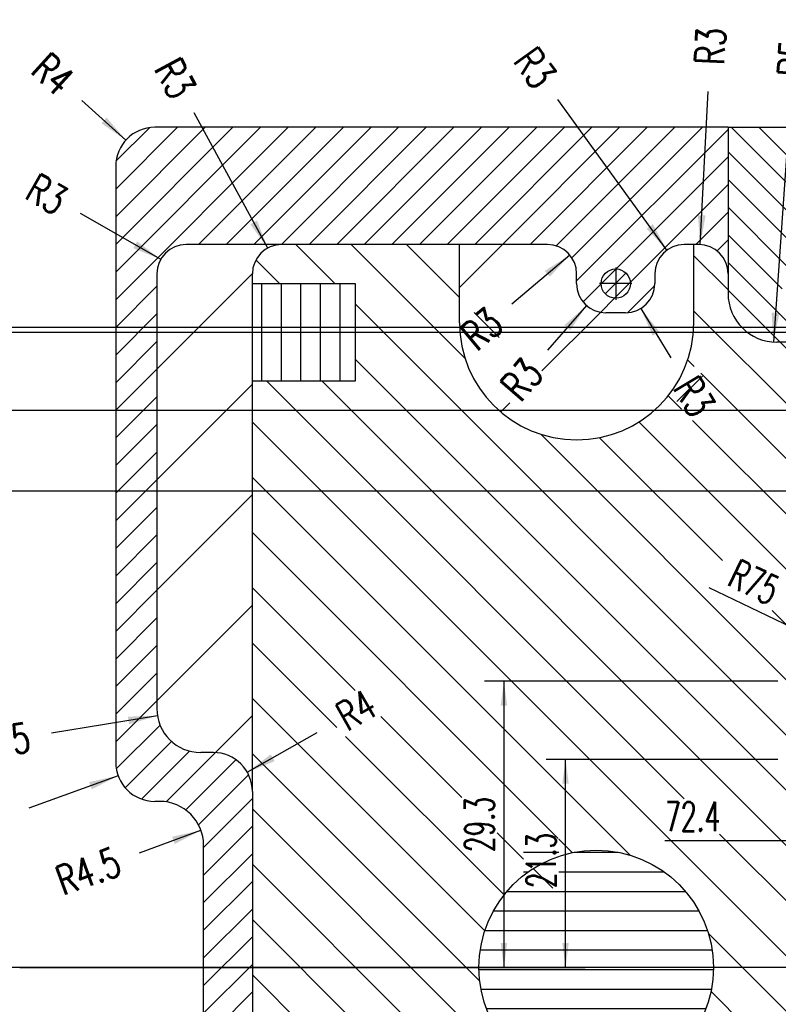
# Model space of a CAD drawing. Header units: inches. Extents: x 0 to 841, y 0 to 594.
# Tile 6 of 14: x 125 to 203, y 334 to 435. Entities that reach past the tile are written whole.
import ezdxf

# ---------------------------------------------------------------- set-up
doc = ezdxf.new("R2010")
doc.units = ezdxf.units.IN
doc.linetypes.add('DOT_CENTER', pattern=[14, 12, -1, 0, -1])
doc.linetypes.add('PHANTOM', pattern=[13, 10, -1, 0, -1, 0, -1])
doc.layers.add('1', color=7, linetype='Continuous')
doc.styles.add('CONVERTER_12', font='txt.shx', dxfattribs={"width": 0.63})
doc.styles.add('CONVERTER_14', font='txt.shx', dxfattribs={"width": 0.72})
doc.dimstyles.new('ME10_DIM_14', dxfattribs={"dimtxt": 3, "dimasz": 2.5, "dimexe": 2, "dimexo": 1, "dimgap": 1, "dimtad": 1, "dimdsep": 46, "dimtxsty": 'CONVERTER_12', "dimsah": 1, "dimcen": 0.09, "dimclrd": 3, "dimclre": 3, "dimclrt": 3, "dimadec": 0, "dimazin": 0, "dimtfac": 1, "dimtdec": 4, "dimtix": 1, "dimtmove": 0, "dimatfit": 3, "dimfxl": 1, "dimtolj": 1, "dimtzin": 0, "dimarcsym": 0})
doc.dimstyles.new('ME10_DIM_15', dxfattribs={"dimtxt": 3, "dimasz": 2.5, "dimexe": 2, "dimexo": 1, "dimgap": 1, "dimtad": 1, "dimdsep": 46, "dimtxsty": 'CONVERTER_12', "dimsah": 1, "dimcen": 0.09, "dimclrd": 3, "dimclre": 3, "dimclrt": 3, "dimadec": 0, "dimazin": 0, "dimtfac": 1, "dimtdec": 4, "dimtix": 1, "dimtmove": 0, "dimatfit": 3, "dimfxl": 1, "dimtolj": 1, "dimtzin": 0, "dimarcsym": 0})
doc.dimstyles.new('ME10_DIM_16', dxfattribs={"dimtxt": 3, "dimasz": 2.5, "dimexe": 2, "dimexo": 1, "dimgap": 1, "dimtad": 1, "dimdsep": 46, "dimtxsty": 'CONVERTER_12', "dimsah": 1, "dimcen": 0.09, "dimclrd": 3, "dimclre": 3, "dimclrt": 3, "dimadec": 0, "dimazin": 0, "dimtfac": 1, "dimtdec": 4, "dimtix": 1, "dimtmove": 0, "dimatfit": 3, "dimfxl": 1, "dimtolj": 1, "dimtzin": 0, "dimarcsym": 0})
doc.dimstyles.new('ME10_DIM_17', dxfattribs={"dimtxt": 3, "dimasz": 2.5, "dimexe": 2, "dimexo": 1, "dimgap": 1, "dimtad": 1, "dimdsep": 46, "dimtxsty": 'CONVERTER_12', "dimsah": 1, "dimcen": 0.09, "dimclrd": 3, "dimclre": 3, "dimclrt": 3, "dimadec": 0, "dimazin": 0, "dimtfac": 1, "dimtdec": 4, "dimtix": 1, "dimtmove": 0, "dimatfit": 3, "dimfxl": 1, "dimtolj": 1, "dimtzin": 0, "dimarcsym": 0})
doc.dimstyles.new('ME10_DIM_18', dxfattribs={"dimtxt": 3, "dimasz": 2.5, "dimexe": 2, "dimexo": 1, "dimgap": 1, "dimtad": 1, "dimdsep": 46, "dimtxsty": 'CONVERTER_12', "dimsah": 1, "dimcen": 0.09, "dimclrd": 3, "dimclre": 3, "dimclrt": 3, "dimadec": 0, "dimazin": 0, "dimtfac": 1, "dimtdec": 4, "dimtix": 1, "dimtmove": 0, "dimatfit": 3, "dimfxl": 1, "dimtolj": 1, "dimtzin": 0, "dimarcsym": 0})
doc.dimstyles.new('ME10_DIM_19', dxfattribs={"dimtxt": 3, "dimasz": 2.5, "dimexe": 2, "dimexo": 1, "dimgap": 1, "dimtad": 1, "dimdsep": 46, "dimtxsty": 'CONVERTER_12', "dimsah": 1, "dimcen": 0.09, "dimclrd": 3, "dimclre": 3, "dimclrt": 3, "dimadec": 0, "dimazin": 0, "dimtfac": 1, "dimtdec": 4, "dimtix": 1, "dimtmove": 0, "dimatfit": 3, "dimfxl": 1, "dimtolj": 1, "dimtzin": 0, "dimarcsym": 0})
doc.dimstyles.new('ME10_DIM_20', dxfattribs={"dimtxt": 3, "dimasz": 2.5, "dimexe": 2, "dimexo": 1, "dimgap": 1, "dimtad": 1, "dimdsep": 46, "dimtxsty": 'CONVERTER_12', "dimsah": 1, "dimcen": 0.09, "dimclrd": 3, "dimclre": 3, "dimclrt": 3, "dimadec": 0, "dimazin": 0, "dimtfac": 1, "dimtdec": 4, "dimtix": 1, "dimtmove": 0, "dimatfit": 3, "dimfxl": 1, "dimtolj": 1, "dimtzin": 0, "dimarcsym": 0})
doc.dimstyles.new('ME10_DIM_21', dxfattribs={"dimtxt": 3, "dimasz": 2.5, "dimexe": 2, "dimexo": 1, "dimgap": 1, "dimtad": 1, "dimdsep": 46, "dimtxsty": 'CONVERTER_12', "dimsah": 1, "dimcen": 0.09, "dimclrd": 3, "dimclre": 3, "dimclrt": 3, "dimadec": 0, "dimazin": 0, "dimtfac": 1, "dimtdec": 4, "dimtix": 1, "dimtmove": 0, "dimatfit": 3, "dimfxl": 1, "dimtolj": 1, "dimtzin": 0, "dimarcsym": 0})
doc.dimstyles.new('ME10_DIM_22', dxfattribs={"dimtxt": 3, "dimasz": 2.5, "dimexe": 2, "dimexo": 1, "dimgap": 1, "dimtad": 1, "dimdsep": 46, "dimtxsty": 'CONVERTER_12', "dimsah": 1, "dimcen": 0.09, "dimclrd": 3, "dimclre": 3, "dimclrt": 3, "dimadec": 0, "dimazin": 0, "dimtfac": 1, "dimtdec": 4, "dimtix": 1, "dimtmove": 0, "dimatfit": 3, "dimfxl": 1, "dimtolj": 1, "dimtzin": 0, "dimarcsym": 0})
doc.dimstyles.new('ME10_DIM_23', dxfattribs={"dimtxt": 3, "dimasz": 2.5, "dimexe": 2, "dimexo": 1, "dimgap": 1, "dimtad": 1, "dimdsep": 46, "dimtxsty": 'CONVERTER_12', "dimsah": 1, "dimcen": 0.09, "dimclrd": 3, "dimclre": 3, "dimclrt": 3, "dimadec": 0, "dimazin": 0, "dimtfac": 1, "dimtdec": 4, "dimtix": 1, "dimtmove": 0, "dimatfit": 3, "dimfxl": 1, "dimtolj": 1, "dimtzin": 0, "dimarcsym": 0})
doc.dimstyles.new('ME10_DIM_28', dxfattribs={"dimtxt": 3, "dimasz": 2.5, "dimexe": 2, "dimexo": 1, "dimgap": 1, "dimtad": 1, "dimdsep": 46, "dimtxsty": 'CONVERTER_12', "dimsah": 1, "dimcen": 0.09, "dimclrd": 3, "dimclre": 3, "dimclrt": 3, "dimadec": 0, "dimazin": 0, "dimtfac": 1, "dimtdec": 4, "dimtix": 1, "dimtmove": 0, "dimatfit": 3, "dimfxl": 1, "dimtolj": 1, "dimtzin": 0, "dimarcsym": 0})
doc.dimstyles.new('ME10_DIM_29', dxfattribs={"dimtxt": 3, "dimasz": 2.5, "dimexe": 2, "dimexo": 1, "dimgap": 1, "dimtad": 1, "dimdsep": 46, "dimtxsty": 'CONVERTER_12', "dimsah": 1, "dimcen": 0.09, "dimclrd": 3, "dimclre": 3, "dimclrt": 3, "dimadec": 0, "dimazin": 0, "dimtfac": 1, "dimtdec": 4, "dimtix": 1, "dimtmove": 0, "dimatfit": 3, "dimfxl": 1, "dimtolj": 1, "dimtzin": 0, "dimarcsym": 0})
doc.dimstyles.new('ME10_DIM_75', dxfattribs={"dimtxt": 3, "dimasz": 2.5, "dimexe": 2, "dimexo": 1, "dimgap": 2, "dimtad": 0, "dimdsep": 46, "dimtxsty": 'CONVERTER_12', "dimsah": 1, "dimcen": 0.09, "dimclrd": 3, "dimclre": 3, "dimclrt": 3, "dimadec": 0, "dimazin": 0, "dimtfac": 1, "dimtdec": 4, "dimtix": 1, "dimtmove": 0, "dimatfit": 3, "dimfxl": 1, "dimtolj": 1, "dimtzin": 0, "dimarcsym": 0})

# ---------------------------------------------------------------- blocks, each defined once
blk = doc.blocks.new('*D18')
at = {"layer": '1', "color": 3, "linetype": 'Continuous'}
for p, q in [((218.23, 403.71), (73.09, 403.71)), ((75.09, 403.71), (75.09, 338.21)), ((123.23, 338.21), (73.09, 338.21))]:
    blk.add_line(p, q, dxfattribs=at)
at = {"layer": '1', "color": 3}
for points in [[(75.42, 401.21), (74.76, 401.21), (75.09, 403.71)], [(74.76, 340.71), (75.42, 340.71), (75.09, 338.21)]]:
    blk.add_solid(points, dxfattribs=at)
at = {"layer": '1', "color": 3, "insert": (74.09, 368.1), "char_height": 3, "attachment_point": 7, "rotation": 90, "line_spacing_factor": 0.60024, "style": 'CONVERTER_12'}
blk.add_mtext('65.5', dxfattribs=at)
blk = doc.blocks.new('*D19')
at = {"layer": '1', "color": 3, "linetype": 'Continuous'}
for p, q in [((214.03, 403.21), (82.49, 403.21)), ((84.49, 403.21), (84.49, 338.21)), ((275.23, 338.21), (82.49, 338.21))]:
    blk.add_line(p, q, dxfattribs=at)
at = {"layer": '1', "color": 3}
for points in [[(84.82, 400.71), (84.16, 400.71), (84.49, 403.21)], [(84.16, 340.71), (84.82, 340.71), (84.49, 338.21)]]:
    blk.add_solid(points, dxfattribs=at)
at = {"layer": '1', "color": 3, "insert": (83.49, 369.14), "char_height": 3, "attachment_point": 7, "rotation": 90, "line_spacing_factor": 0.60024, "style": 'CONVERTER_12'}
blk.add_mtext('65', dxfattribs=at)
blk = doc.blocks.new('*D20')
at = {"layer": '1', "color": 3, "linetype": 'Continuous'}
for p, q in [((214.03, 395.21), (92.02, 395.21)), ((94.02, 395.21), (94.02, 338.21)), ((275.23, 338.21), (92.02, 338.21))]:
    blk.add_line(p, q, dxfattribs=at)
at = {"layer": '1', "color": 3}
for points in [[(94.35, 392.71), (93.7, 392.71), (94.02, 395.21)], [(93.7, 340.71), (94.35, 340.71), (94.02, 338.21)]]:
    blk.add_solid(points, dxfattribs=at)
at = {"layer": '1', "color": 3, "insert": (93.02, 365.14), "char_height": 3, "attachment_point": 7, "rotation": 90, "line_spacing_factor": 0.60024, "style": 'CONVERTER_12'}
blk.add_mtext('57', dxfattribs=at)
blk = doc.blocks.new('*D21')
at = {"layer": '1', "color": 3, "linetype": 'Continuous'}
for p, q in [((275.23, 338.21), (73.32, 338.21)), ((75.32, 272.71), (75.32, 338.21)), ((218.23, 272.71), (73.32, 272.71))]:
    blk.add_line(p, q, dxfattribs=at)
at = {"layer": '1', "color": 3}
for points in [[(75.65, 335.71), (75, 335.71), (75.32, 338.21)], [(75, 275.21), (75.65, 275.21), (75.32, 272.71)]]:
    blk.add_solid(points, dxfattribs=at)
at = {"layer": '1', "color": 3, "insert": (74.32, 302.6), "char_height": 3, "attachment_point": 7, "rotation": 90, "line_spacing_factor": 0.60024, "style": 'CONVERTER_12'}
blk.add_mtext('65.5', dxfattribs=at)
blk = doc.blocks.new('*D22')
at = {"layer": '1', "color": 3, "linetype": 'Continuous'}
for p, q in [((275.23, 338.21), (83.72, 338.21)), ((85.72, 338.21), (85.72, 273.21)), ((214.03, 273.21), (83.72, 273.21))]:
    blk.add_line(p, q, dxfattribs=at)
at = {"layer": '1', "color": 3}
for points in [[(86.05, 335.71), (85.4, 335.71), (85.72, 338.21)], [(85.4, 275.71), (86.05, 275.71), (85.72, 273.21)]]:
    blk.add_solid(points, dxfattribs=at)
at = {"layer": '1', "color": 3, "insert": (84.72, 304.14), "char_height": 3, "attachment_point": 7, "rotation": 90, "line_spacing_factor": 0.60024, "style": 'CONVERTER_12'}
blk.add_mtext('65', dxfattribs=at)
blk = doc.blocks.new('*D23')
at = {"layer": '1', "color": 3, "linetype": 'Continuous'}
for p, q in [((123.23, 338.21), (92.04, 338.21)), ((94.04, 281.21), (94.04, 338.21)), ((214.03, 281.21), (92.04, 281.21))]:
    blk.add_line(p, q, dxfattribs=at)
at = {"layer": '1', "color": 3}
for points in [[(94.36, 335.71), (93.71, 335.71), (94.04, 338.21)], [(93.71, 283.71), (94.36, 283.71), (94.04, 281.21)]]:
    blk.add_solid(points, dxfattribs=at)
at = {"layer": '1', "color": 3, "insert": (93.04, 308.14), "char_height": 3, "attachment_point": 7, "rotation": 90, "line_spacing_factor": 0.60024, "style": 'CONVERTER_12'}
blk.add_mtext('57', dxfattribs=at)
blk = doc.blocks.new('*D24')
at = {"layer": '1', "color": 3, "linetype": 'Continuous'}
for p, q in [((123.23, 338.21), (101.05, 338.21)), ((103.05, 295.88), (103.05, 338.21)), ((218.23, 295.88), (101.05, 295.88))]:
    blk.add_line(p, q, dxfattribs=at)
at = {"layer": '1', "color": 3}
for points in [[(103.38, 335.71), (102.72, 335.71), (103.05, 338.21)], [(102.72, 298.38), (103.38, 298.38), (103.05, 295.88)]]:
    blk.add_solid(points, dxfattribs=at)
at = {"layer": '1', "color": 3, "insert": (102.05, 319.43), "char_height": 3, "attachment_point": 7, "rotation": 90, "line_spacing_factor": 0.60024, "style": 'CONVERTER_12'}
blk.add_mtext('42.33', dxfattribs=at)
blk = doc.blocks.new('*D25')
at = {"layer": '1', "color": 3, "linetype": 'Continuous'}
for p, q in [((218.23, 386.96), (100.87, 386.96)), ((102.87, 386.96), (102.87, 338.21)), ((123.23, 338.21), (100.87, 338.21))]:
    blk.add_line(p, q, dxfattribs=at)
at = {"layer": '1', "color": 3}
for points in [[(103.2, 384.46), (102.54, 384.46), (102.87, 386.96)], [(102.54, 340.71), (103.2, 340.71), (102.87, 338.21)]]:
    blk.add_solid(points, dxfattribs=at)
at = {"layer": '1', "color": 3, "insert": (101.87, 358.78), "char_height": 3, "attachment_point": 7, "rotation": 90, "line_spacing_factor": 0.60024, "style": 'CONVERTER_12'}
blk.add_mtext('48.74', dxfattribs=at)
blk = doc.blocks.new('*D26')
at = {"layer": '1', "color": 3, "linetype": 'Continuous'}
for p, q in [((202.83, 367.51), (172.78, 367.51)), ((174.78, 367.51), (174.78, 338.21)), ((125.23, 338.21), (176.78, 338.21))]:
    blk.add_line(p, q, dxfattribs=at)
at = {"layer": '1', "color": 3}
for points in [[(175.11, 365.01), (174.45, 365.01), (174.78, 367.51)], [(174.45, 340.71), (175.11, 340.71), (174.78, 338.21)]]:
    blk.add_solid(points, dxfattribs=at)
at = {"layer": '1', "color": 3, "insert": (173.78, 350), "char_height": 3, "attachment_point": 7, "rotation": 90, "line_spacing_factor": 0.60024, "style": 'CONVERTER_12'}
blk.add_mtext('29.3', dxfattribs=at)
blk = doc.blocks.new('*D27')
at = {"layer": '1', "color": 3, "linetype": 'Continuous'}
for p, q in [((202.83, 359.51), (179.09, 359.51)), ((181.09, 338.21), (181.09, 359.51)), ((125.23, 338.21), (183.09, 338.21))]:
    blk.add_line(p, q, dxfattribs=at)
at = {"layer": '1', "color": 3}
for points in [[(181.42, 357.01), (180.76, 357.01), (181.09, 359.51)], [(180.76, 340.71), (181.42, 340.71), (181.09, 338.21)]]:
    blk.add_solid(points, dxfattribs=at)
at = {"layer": '1', "color": 3, "insert": (180.09, 346.32), "char_height": 3, "attachment_point": 7, "rotation": 90, "line_spacing_factor": 0.60024, "style": 'CONVERTER_12'}
blk.add_mtext('21.3', dxfattribs=at)
blk = doc.blocks.new('*D32')
at = {"layer": '1', "color": 3, "linetype": 'Continuous'}
for p, q in [((203.83, 358.51), (203.83, 349.17)), ((276.23, 339.21), (276.23, 353.17)), ((203.83, 351.17), (191.27, 351.17)), ((276.23, 351.17), (203.83, 351.17))]:
    blk.add_line(p, q, dxfattribs=at)
at = {"layer": '1', "color": 3}
for points in [[(206.33, 351.5), (206.33, 350.84), (203.83, 351.17)], [(273.73, 350.84), (273.73, 351.5), (276.23, 351.17)]]:
    blk.add_solid(points, dxfattribs=at)
at = {"layer": '1', "color": 3, "insert": (191.27, 352.17), "char_height": 3, "attachment_point": 7, "rotation": 0.0001, "line_spacing_factor": 0.60024, "style": 'CONVERTER_12'}
blk.add_mtext('72.4', dxfattribs=at)
blk = doc.blocks.new('*D33')
at = {"layer": '1', "color": 3, "linetype": 'Continuous'}
for p, q in [((276.23, 337.21), (276.23, 326.07)), ((208.03, 319.47), (208.03, 330.07)), ((208.03, 328.07), (193.04, 328.07)), ((276.23, 328.07), (208.03, 328.07))]:
    blk.add_line(p, q, dxfattribs=at)
at = {"layer": '1', "color": 3}
for points in [[(210.53, 328.4), (210.53, 327.75), (208.03, 328.07)], [(273.73, 327.75), (273.73, 328.4), (276.23, 328.07)]]:
    blk.add_solid(points, dxfattribs=at)
at = {"layer": '1', "color": 3, "insert": (193.04, 329.07), "char_height": 3, "attachment_point": 7, "rotation": 0.0001, "line_spacing_factor": 0.60024, "style": 'CONVERTER_12'}
blk.add_mtext('68.2', dxfattribs=at)
blk = doc.blocks.new('*D79')
at = {"layer": '1', "color": 3, "linetype": 'Continuous'}
blk.add_line((276.23, 338.21), (195.81, 377.08), dxfattribs=at)
at = {"layer": '1', "color": 3}
blk.add_solid([(206.31, 371.64), (206.59, 372.24), (208.7, 370.85)], dxfattribs=at)
at = {"layer": '1', "color": 3, "insert": (196, 378.1), "char_height": 3, "attachment_point": 7, "rotation": 334.2015, "line_spacing_factor": 0.60024, "style": 'CONVERTER_12'}
blk.add_mtext('\\C3; R\\C3;75', dxfattribs=at)
blk = doc.blocks.new('*D80')
at = {"layer": '1', "color": 3, "linetype": 'Continuous'}
blk.add_line((276.23, 338.21), (204.43, 298.27), dxfattribs=at)
at = {"layer": '1', "color": 3}
blk.add_solid([(212.16, 302.19), (211.84, 302.77), (214.18, 303.7)], dxfattribs=at)
at = {"layer": '1', "color": 3, "insert": (203.7, 299.01), "char_height": 3, "attachment_point": 7, "rotation": 29.0884, "line_spacing_factor": 0.60024, "style": 'CONVERTER_12'}
blk.add_mtext('\\C3; R\\C3;71', dxfattribs=at)
blk = doc.blocks.new('*D81')
at = {"layer": '1', "color": 3, "linetype": 'Continuous'}
blk.add_line((136.06, 422.9), (131.57, 426.97), dxfattribs=at)
at = {"layer": '1', "color": 3}
blk.add_solid([(133.57, 424.62), (134.1, 425.21), (136.06, 422.9)], dxfattribs=at)
at = {"layer": '1', "color": 3, "insert": (126.19, 429.82), "char_height": 3, "attachment_point": 7, "rotation": 317.8193, "line_spacing_factor": 0.60024, "style": 'CONVERTER_14'}
blk.add_mtext('\\C3;R\\C3;4', dxfattribs=at)
blk = doc.blocks.new('*D82')
at = {"layer": '1', "color": 3, "linetype": 'Continuous'}
blk.add_line((139.63, 410.7), (131.43, 415.38), dxfattribs=at)
at = {"layer": '1', "color": 3}
blk.add_solid([(136.83, 411.84), (137.22, 412.53), (139.63, 410.7)], dxfattribs=at)
at = {"layer": '1', "color": 3, "insert": (125.57, 417), "char_height": 3, "attachment_point": 7, "rotation": 330.2952, "line_spacing_factor": 0.60024, "style": 'CONVERTER_14'}
blk.add_mtext('\\C3;R\\C3;3', dxfattribs=at)
blk = doc.blocks.new('*D83')
at = {"layer": '1', "color": 3, "linetype": 'Continuous'}
blk.add_line((135.27, 357.84), (126.13, 354.51), dxfattribs=at)
at = {"layer": '1', "color": 3}
blk.add_solid([(132.58, 356.44), (132.31, 357.19), (135.27, 357.84)], dxfattribs=at)
at = {"layer": '1', "color": 3, "insert": (121.1, 351.08), "char_height": 3, "attachment_point": 7, "rotation": 20.0262, "line_spacing_factor": 0.60024, "style": 'CONVERTER_14'}
blk.add_mtext('\\C3;R\\C3;4', dxfattribs=at)
blk = doc.blocks.new('*D84')
at = {"layer": '1', "color": 3, "linetype": 'Continuous'}
blk.add_line((139.3, 363.98), (128.45, 362.19), dxfattribs=at)
at = {"layer": '1', "color": 3}
blk.add_solid([(136.4, 363.1), (136.27, 363.88), (139.3, 363.98)], dxfattribs=at)
at = {"layer": '1', "color": 3, "insert": (119.97, 359.26), "char_height": 3, "attachment_point": 7, "rotation": 9.3885, "line_spacing_factor": 0.60024, "style": 'CONVERTER_14'}
blk.add_mtext('\\C3;R\\C3;4.5', dxfattribs=at)
blk = doc.blocks.new('*D85')
at = {"layer": '1', "color": 3, "linetype": 'Continuous'}
blk.add_line((137.45, 349.96), (143.76, 352.25), dxfattribs=at)
at = {"layer": '1', "color": 3}
blk.add_solid([(141.07, 350.85), (140.8, 351.59), (143.76, 352.25)], dxfattribs=at)
at = {"layer": '1', "color": 3, "insert": (129.65, 345.54), "char_height": 3, "attachment_point": 7, "rotation": 19.9245, "line_spacing_factor": 0.60024, "style": 'CONVERTER_14'}
blk.add_mtext('\\C3;R\\C3;4.5', dxfattribs=at)
blk = doc.blocks.new('*D86')
at = {"layer": '1', "color": 3, "linetype": 'Continuous'}
blk.add_line((148.5, 358.19), (155.65, 362.27), dxfattribs=at)
at = {"layer": '1', "color": 3}
blk.add_solid([(150.91, 360.02), (151.3, 359.33), (148.5, 358.19)], dxfattribs=at)
at = {"layer": '1', "color": 3, "insert": (158.75, 362.31), "char_height": 3, "attachment_point": 7, "rotation": 29.6761, "line_spacing_factor": 0.60024, "style": 'CONVERTER_14'}
blk.add_mtext('\\C3;R\\C3;4', dxfattribs=at)
blk = doc.blocks.new('*D87')
at = {"layer": '1', "color": 3, "linetype": 'Continuous'}
blk.add_line((150.59, 411.85), (143.05, 425.7), dxfattribs=at)
at = {"layer": '1', "color": 3}
blk.add_solid([(148.81, 414.29), (149.5, 414.67), (150.59, 411.85)], dxfattribs=at)
at = {"layer": '1', "color": 3, "insert": (138.91, 430.17), "char_height": 3, "attachment_point": 7, "rotation": 298.5669, "line_spacing_factor": 0.60024, "style": 'CONVERTER_14'}
blk.add_mtext('\\C3;R\\C3;3', dxfattribs=at)
blk = doc.blocks.new('*D88')
at = {"layer": '1', "color": 3, "linetype": 'Continuous'}
blk.add_line((175.59, 406.15), (181.52, 411.14), dxfattribs=at)
at = {"layer": '1', "color": 3}
blk.add_solid([(179.48, 408.91), (178.97, 409.51), (181.52, 411.14)], dxfattribs=at)
at = {"layer": '1', "color": 3, "insert": (172.04, 401.2), "char_height": 3, "attachment_point": 7, "rotation": 40.0958, "line_spacing_factor": 0.60024, "style": 'CONVERTER_14'}
blk.add_mtext('\\C3;R\\C3;3', dxfattribs=at)
blk = doc.blocks.new('*D89')
at = {"layer": '1', "color": 3, "linetype": 'Continuous'}
blk.add_line((183.25, 405.96), (179.25, 401.4), dxfattribs=at)
at = {"layer": '1', "color": 3}
blk.add_solid([(181.57, 403.44), (180.97, 403.96), (183.25, 405.96)], dxfattribs=at)
at = {"layer": '1', "color": 3, "insert": (176.49, 395.98), "char_height": 3, "attachment_point": 7, "rotation": 48.7498, "line_spacing_factor": 0.60024, "style": 'CONVERTER_14'}
blk.add_mtext('\\C3;R\\C3;3', dxfattribs=at)
blk = doc.blocks.new('*D90')
at = {"layer": '1', "color": 3, "linetype": 'Continuous'}
blk.add_line((188.79, 405.65), (191.87, 400.6), dxfattribs=at)
at = {"layer": '1', "color": 3}
blk.add_solid([(190.69, 403.3), (190.01, 402.88), (188.79, 405.65)], dxfattribs=at)
at = {"layer": '1', "color": 3, "insert": (192.01, 397.5), "char_height": 3, "attachment_point": 7, "rotation": 301.3938, "line_spacing_factor": 0.60024, "style": 'CONVERTER_14'}
blk.add_mtext('\\C3;R\\C3;3', dxfattribs=at)
blk = doc.blocks.new('*D91')
at = {"layer": '1', "color": 3, "linetype": 'Continuous'}
blk.add_line((191.47, 411.64), (180.31, 427.06), dxfattribs=at)
at = {"layer": '1', "color": 3}
blk.add_solid([(189.39, 413.84), (190.03, 414.3), (191.47, 411.64)], dxfattribs=at)
at = {"layer": '1', "color": 3, "insert": (175.64, 430.96), "char_height": 3, "attachment_point": 7, "rotation": 305.8972, "line_spacing_factor": 0.60024, "style": 'CONVERTER_14'}
blk.add_mtext('\\C3;R\\C3;3', dxfattribs=at)
blk = doc.blocks.new('*D92')
at = {"layer": '1', "color": 3, "linetype": 'Continuous'}
blk.add_line((194.88, 412.21), (195.68, 427.89), dxfattribs=at)
at = {"layer": '1', "color": 3}
blk.add_solid([(194.64, 415.22), (195.43, 415.18), (194.88, 412.21)], dxfattribs=at)
at = {"layer": '1', "color": 3, "insert": (197.32, 430.53), "char_height": 3, "attachment_point": 7, "rotation": 87.0799, "line_spacing_factor": 0.60024, "style": 'CONVERTER_14'}
blk.add_mtext('\\C3;R\\C3;3', dxfattribs=at)
blk = doc.blocks.new('*D93')
at = {"layer": '1', "color": 3, "linetype": 'Continuous'}
blk.add_line((204.1, 426.66), (202.37, 402.22), dxfattribs=at)
at = {"layer": '1', "color": 3}
blk.add_solid([(202.19, 405.25), (202.98, 405.19), (202.37, 402.22)], dxfattribs=at)
at = {"layer": '1', "color": 3, "insert": (205.79, 429.27), "char_height": 3, "attachment_point": 7, "rotation": 85.9504, "line_spacing_factor": 0.60024, "style": 'CONVERTER_14'}
blk.add_mtext('\\C3;R\\C3;5', dxfattribs=at)
blk = doc.blocks.new('*D104')
at = {"layer": '1', "color": 3, "linetype": 'Continuous'}
for p, q in [((123.23, 338.21), (64.17, 338.21)), ((66.17, 338.21), (66.17, 303.88)), ((66.17, 292.27), (66.17, 257.94)), ((197.57, 257.94), (64.17, 257.94))]:
    blk.add_line(p, q, dxfattribs=at)
at = {"layer": '1', "color": 3}
for points in [[(66.49, 335.71), (65.84, 335.71), (66.17, 338.21)], [(65.84, 260.44), (66.49, 260.44), (66.17, 257.94)]]:
    blk.add_solid(points, dxfattribs=at)
at = {"layer": '1', "color": 3, "insert": (67.67, 294.27), "char_height": 3, "attachment_point": 7, "rotation": 90, "line_spacing_factor": 0.60024, "style": 'CONVERTER_12'}
blk.add_mtext('80.27', dxfattribs=at)
blk = doc.blocks.new('TOP__6', base_point=(438.808, 317.517))
at = {"layer": '1', "linetype": 'Continuous'}
h = blk.add_hatch(dxfattribs=at)
h.set_pattern_fill('_USER', color=1, scale=2, angle=45, pattern_type=0)
h.set_pattern_definition([(45, (0, 0), (-1.4142136, 1.4142136), [])])
edge = h.paths.add_edge_path()
edge.add_arc((187.226, 268.212), 3, 0, 90)
edge.add_line((187.226, 271.212), (185.226, 271.212))
edge.add_arc((185.226, 268.212), 3, 90, 180)
edge.add_line((182.226, 268.212), (182.226, 267.212))
edge.add_arc((179.226, 267.212), 3, 270, 360, ccw=False)
edge.add_line((179.226, 264.212), (170.226, 264.212))
edge.add_line((170.226, 264.212), (152.026, 264.212))
edge.add_line((152.026, 264.212), (142.236, 264.212))
edge.add_arc((142.236, 267.212), 3, 180, 270, ccw=False)
edge.add_line((139.236, 267.212), (139.236, 311.712))
edge.add_arc((143.736, 311.712), 4.5, 90, 180, ccw=False)
edge.add_line((143.736, 316.212), (145.026, 316.212))
edge.add_arc((145.026, 320.212), 4, 270, 360)
edge.add_line((149.026, 320.212), (149.026, 338.212))
edge.add_line((149.026, 338.212), (149.026, 356.212))
edge.add_arc((145.026, 356.212), 4, 0, 90)
edge.add_line((145.026, 360.212), (143.736, 360.212))
edge.add_arc((143.736, 364.712), 4.5, 180, 270, ccw=False)
edge.add_line((139.236, 364.712), (139.236, 409.212))
edge.add_arc((142.236, 409.212), 3, 90, 180, ccw=False)
edge.add_line((142.236, 412.212), (152.026, 412.212))
edge.add_line((152.026, 412.212), (170.226, 412.212))
edge.add_line((170.226, 412.212), (179.226, 412.212))
edge.add_arc((179.226, 409.212), 3, 0, 90, ccw=False)
edge.add_line((182.226, 409.212), (182.226, 408.212))
edge.add_arc((185.226, 408.212), 3, 180, 270)
edge.add_line((185.226, 405.212), (187.226, 405.212))
edge.add_arc((187.226, 408.212), 3, 270, 360)
edge.add_line((190.226, 408.212), (190.226, 409.212))
edge.add_arc((193.226, 409.212), 3, 90, 180, ccw=False)
edge.add_line((193.226, 412.212), (194.226, 412.212))
edge.add_line((194.226, 412.212), (194.726, 412.212))
edge.add_arc((194.726, 409.212), 3, 0, 90, ccw=False)
edge.add_line((197.726, 409.212), (197.726, 424.212))
edge.add_line((197.726, 424.212), (139.026, 424.212))
edge.add_arc((139.026, 420.212), 4, 90, 180)
edge.add_line((135.026, 420.212), (135.026, 359.212))
edge.add_arc((139.026, 359.212), 4, 180, 270)
edge.add_line((139.026, 355.212), (139.526, 355.212))
edge.add_arc((139.526, 350.712), 4.5, 0, 90, ccw=False)
edge.add_line((144.026, 350.712), (144.026, 338.212))
edge.add_line((144.026, 338.212), (144.026, 325.962))
edge.add_arc((139.276, 325.962), 4.75, 270, 360, ccw=False)
edge.add_line((139.276, 321.212), (138.776, 321.212))
edge.add_arc((138.776, 317.462), 3.75, 90, 180)
edge.add_line((135.026, 317.462), (135.026, 256.212))
edge.add_arc((139.026, 256.212), 4, 180, 270)
edge.add_line((139.026, 252.212), (197.726, 252.212))
edge.add_line((197.726, 252.212), (197.726, 267.212))
edge.add_arc((194.726, 267.212), 3, 270, 360, ccw=False)
edge.add_line((194.726, 264.212), (194.226, 264.212))
edge.add_line((194.226, 264.212), (193.226, 264.212))
edge.add_arc((193.226, 267.212), 3, 180, 270, ccw=False)
edge.add_line((190.226, 267.212), (190.226, 268.212))
edge = h.paths.add_edge_path(flags=16)
edge.add_arc((186.226, 268.212), 1.5, 0, 360)
edge = h.paths.add_edge_path(flags=16)
edge.add_arc((186.226, 408.212), 1.5, 0, 360)
h = blk.add_hatch(dxfattribs=at)
h.set_pattern_fill('_USER', color=1, scale=2, angle=-45, pattern_type=0)
h.set_pattern_definition([(-45, (0, 0), (1.4142136, 1.4142136), [])])
edge = h.paths.add_edge_path()
edge.add_line((212.226, 409.212), (212.226, 407.212))
edge.add_arc((207.226, 407.212), 5, 321.31781, 360, ccw=False)
edge.add_arc((207.226, 407.212), 5, 270, 321.31781, ccw=False)
edge.add_line((207.226, 402.212), (202.726, 402.212))
edge.add_arc((202.726, 407.212), 5, 180, 270, ccw=False)
edge.add_line((197.726, 407.212), (197.726, 409.212))
edge.add_line((197.726, 409.212), (197.726, 424.212))
edge.add_line((197.726, 424.212), (212.226, 424.212))
edge.add_line((212.226, 424.212), (212.226, 409.212))
edge = h.paths.add_edge_path(flags=16)
edge.add_arc((206.226, 408.212), 3, 0, 360)
h = blk.add_hatch(dxfattribs=at)
h.set_pattern_fill('_USER', color=1, scale=8, angle=45, pattern_type=0)
h.set_pattern_definition([(45, (0, 0), (-5.65685, 5.65685), [])])
edge = h.paths.add_edge_path()
edge.add_line((152.026, 412.212), (142.236, 412.212))
edge.add_arc((142.236, 409.212), 3, 90, 180)
edge.add_line((139.236, 409.212), (139.236, 364.712))
edge.add_arc((143.736, 364.712), 4.5, 180, 270)
edge.add_line((143.736, 360.212), (145.026, 360.212))
edge.add_arc((145.026, 356.212), 4, 0, 90, ccw=False)
edge.add_line((149.026, 356.212), (149.026, 398.212))
edge.add_line((149.026, 398.212), (149.026, 408.212))
edge.add_line((149.026, 408.212), (149.026, 409.212))
edge.add_arc((152.026, 409.212), 3, 90, 180, ccw=False)
h = blk.add_hatch(dxfattribs=at)
h.set_pattern_fill('_USER', color=1, scale=4, angle=-45, pattern_type=0)
h.set_pattern_definition([(-45, (0, 0), (2.828427, 2.828427), [])])
edge = h.paths.add_edge_path()
edge.add_line((194.226, 404.212), (194.226, 412.212))
edge.add_line((194.226, 412.212), (194.726, 412.212))
edge.add_arc((194.726, 409.212), 3, 0, 90, ccw=False)
edge.add_line((197.726, 409.212), (197.726, 407.212))
edge.add_arc((202.726, 407.212), 5, 180, 270)
edge.add_line((202.726, 402.212), (207.226, 402.212))
edge.add_arc((207.226, 407.212), 5, 270, 321.31781)
edge.add_arc((213.471, 402.212), 3, 90, 141.31781, ccw=False)
edge.add_line((213.471, 405.212), (217.047, 405.212))
edge.add_line((217.047, 405.212), (217.226, 405.212))
edge.add_arc((217.226, 408.212), 3, 270, 303.10223)
edge.add_arc((217.226, 408.212), 3, 303.10223, 360)
edge.add_line((220.226, 408.212), (220.226, 409.212))
edge.add_arc((223.226, 409.212), 3, 90, 180, ccw=False)
edge.add_line((223.226, 412.212), (227.326, 412.212))
edge.add_line((227.326, 412.212), (227.326, 407.712))
edge.add_line((227.326, 407.712), (227.326, 403.712))
edge.add_line((227.326, 403.712), (219.226, 403.712))
edge.add_line((219.226, 403.712), (219.226, 403.212))
edge.add_line((219.226, 403.212), (215.026, 403.212))
edge.add_line((215.026, 403.212), (215.026, 395.212))
edge.add_line((215.026, 395.212), (219.226, 395.212))
edge.add_line((219.226, 395.212), (219.226, 386.957))
edge.add_arc((276.226, 338.212), 75, 139.4642, 155.41339)
edge.add_line((208.026, 369.417), (208.026, 367.512))
edge.add_line((208.026, 367.512), (203.826, 367.512))
edge.add_line((203.826, 367.512), (203.826, 359.512))
edge.add_line((203.826, 359.512), (208.026, 359.512))
edge.add_line((208.026, 359.512), (208.026, 318.47))
edge.add_arc((276.226, 338.212), 71, 196.14452, 216.60006)
edge.add_line((219.226, 295.88), (219.226, 281.212))
edge.add_line((219.226, 281.212), (215.026, 281.212))
edge.add_line((215.026, 281.212), (215.026, 273.212))
edge.add_line((215.026, 273.212), (219.226, 273.212))
edge.add_line((219.226, 273.212), (219.226, 272.712))
edge.add_line((219.226, 272.712), (227.326, 272.712))
edge.add_line((227.326, 272.712), (227.326, 268.712))
edge.add_line((227.326, 268.712), (227.326, 264.212))
edge.add_line((227.326, 264.212), (223.226, 264.212))
edge.add_arc((223.226, 267.212), 3, 180, 270, ccw=False)
edge.add_line((220.226, 267.212), (220.226, 268.212))
edge.add_arc((217.226, 268.212), 3, 0, 56.89777)
edge.add_arc((217.226, 268.212), 3, 56.89777, 90)
edge.add_line((217.226, 271.212), (217.047, 271.212))
edge.add_line((217.047, 271.212), (213.471, 271.212))
edge.add_arc((213.471, 274.212), 3, 218.68219, 270, ccw=False)
edge.add_arc((207.226, 269.212), 5, 38.68219, 90)
edge.add_line((207.226, 274.212), (202.726, 274.212))
edge.add_arc((202.726, 269.212), 5, 90, 180)
edge.add_line((197.726, 269.212), (197.726, 267.212))
edge.add_arc((194.726, 267.212), 3, 270, 360, ccw=False)
edge.add_line((194.726, 264.212), (194.226, 264.212))
edge.add_line((194.226, 264.212), (194.226, 272.212))
edge.add_arc((182.226, 272.212), 12, 0, 180)
edge.add_line((170.226, 272.212), (170.226, 264.212))
edge.add_line((170.226, 264.212), (152.026, 264.212))
edge.add_arc((152.026, 267.212), 3, 180, 270, ccw=False)
edge.add_line((149.026, 267.212), (149.026, 320.212))
edge.add_line((149.026, 320.212), (149.026, 338.212))
edge.add_line((149.026, 338.212), (149.026, 356.212))
edge.add_line((149.026, 356.212), (149.026, 398.212))
edge.add_line((149.026, 398.212), (159.546, 398.212))
edge.add_line((159.546, 398.212), (159.546, 408.212))
edge.add_line((159.546, 408.212), (149.026, 408.212))
edge.add_line((149.026, 408.212), (149.026, 409.212))
edge.add_arc((152.026, 409.212), 3, 90, 180, ccw=False)
edge.add_line((152.026, 412.212), (170.226, 412.212))
edge.add_line((170.226, 412.212), (170.226, 404.212))
edge.add_arc((182.226, 404.212), 12, 180, 360)
h.paths.add_polyline_path([(222.578, 403.113), (223.459, 398.578), (226.993, 399.264), (226.112, 403.8)], flags=16)
h.paths.add_polyline_path([(215.209, 397.32), (218.169, 393.773), (220.933, 396.079), (217.973, 399.626)], flags=16)
h.paths.add_polyline_path([(209.511, 394.831), (210.99, 390.455), (214.4, 391.607), (212.921, 395.984)], flags=16)
h.paths.add_polyline_path([(191.374, 397.959), (193.781, 394.015), (196.854, 395.891), (194.447, 399.834)], flags=16)
h.paths.add_polyline_path([(171.685, 400.51), (175.219, 403.486), (172.901, 406.24), (169.367, 403.264)], flags=16)
h.paths.add_polyline_path([(158.277, 361.691), (162.291, 363.979), (160.508, 367.106), (156.494, 364.819)], flags=16)
h.paths.add_polyline_path([(204.086, 298.88), (210.352, 302.366), (208.602, 305.512), (202.336, 302.026)], flags=16)
h.paths.add_polyline_path([(196.114, 377.715), (203.137, 374.32), (204.703, 377.561), (197.681, 380.956)], flags=16)
h.paths.add_polyline_path([(193.045, 328.775), (198.767, 328.775), (198.767, 332.375), (193.045, 332.375)], flags=16)
h.paths.add_polyline_path([(191.268, 351.866), (196.991, 351.866), (196.991, 355.466), (191.268, 355.466)], flags=16)
h.paths.add_polyline_path([(180.39, 346.316), (180.39, 351.409), (176.79, 351.409), (176.79, 346.316)], flags=16)
h.paths.add_polyline_path([(174.08, 350.001), (174.08, 355.724), (170.48, 355.724), (170.48, 350.001)], flags=16)
edge = h.paths.add_edge_path(flags=16)
edge.add_arc((184.226, 338.212), 12, 0, 360)
h = blk.add_hatch(dxfattribs=at)
h.set_pattern_fill('_USER', color=1, scale=12, angle=45, pattern_type=0)
h.set_pattern_definition([(45, (0, 0), (-8.48528, 8.48528), [])])
edge = h.paths.add_edge_path()
edge.add_arc((187.226, 408.212), 3, 270, 360)
edge.add_line((190.226, 408.212), (190.226, 409.212))
edge.add_arc((193.226, 409.212), 3, 90, 180, ccw=False)
edge.add_line((193.226, 412.212), (194.226, 412.212))
edge.add_line((194.226, 412.212), (194.226, 404.212))
edge.add_arc((182.226, 404.212), 12, 180, 360, ccw=False)
edge.add_line((170.226, 404.212), (170.226, 412.212))
edge.add_line((170.226, 412.212), (179.226, 412.212))
edge.add_arc((179.226, 409.212), 3, 0, 90, ccw=False)
edge.add_line((182.226, 409.212), (182.226, 408.212))
edge.add_arc((185.226, 408.212), 3, 180, 270)
edge.add_line((185.226, 405.212), (187.226, 405.212))
h.paths.add_polyline_path([(191.374, 397.959), (193.781, 394.015), (196.854, 395.891), (194.447, 399.834)], flags=16)
h.paths.add_polyline_path([(176.24, 395.236), (179.287, 398.71), (176.58, 401.084), (173.534, 397.61)], flags=16)
h.paths.add_polyline_path([(171.685, 400.51), (175.219, 403.486), (172.901, 406.24), (169.367, 403.264)], flags=16)
h = blk.add_hatch(dxfattribs=at)
h.set_pattern_fill('_USER', color=1, angle=45, pattern_type=0)
h.set_pattern_definition([(45, (0, 0), (-0.7071068, 0.7071068), [])])
edge = h.paths.add_edge_path()
edge.add_arc((186.226, 408.212), 1.5, 0, 360)
h = blk.add_hatch(dxfattribs=at)
h.set_pattern_fill('_USER', color=1, scale=2, angle=90, pattern_type=0)
h.set_pattern_definition([(90, (0, 0), (-2, -8e-16), [])])
h.paths.add_polyline_path([(159.546, 398.212), (149.026, 398.212), (149.026, 408.212), (159.546, 408.212)])
h = blk.add_hatch(dxfattribs=at)
h.set_pattern_fill('_USER', color=1, scale=2, pattern_type=0)
h.set_pattern_definition([(0, (0, 0), (0, 2), [])])
edge = h.paths.add_edge_path()
edge.add_arc((184.226, 338.212), 12, 0, 360)
h.paths.add_polyline_path([(193.045, 328.775), (198.767, 328.775), (198.767, 332.375), (193.045, 332.375)], flags=16)
h.paths.add_polyline_path([(180.39, 346.316), (180.39, 351.409), (176.79, 351.409), (176.79, 346.316)], flags=16)
at = {"color": 7, "linetype": 'Continuous'}
for p, q in [((197.726, 424.212), (197.726, 409.212)), ((197.726, 424.212), (212.226, 424.212)), ((135.026, 420.212), (135.026, 359.212)), ((152.026, 412.212), (142.236, 412.212)), ((170.226, 412.212), (152.026, 412.212)), ((179.226, 412.212), (170.226, 412.212)), ((194.226, 412.212), (193.226, 412.212)), ((194.726, 412.212), (194.226, 412.212)), ((139.236, 409.212), (139.236, 364.712)), ((182.226, 408.212), (182.226, 409.212)), ((190.226, 409.212), (190.226, 408.212)), ((187.226, 405.212), (185.226, 405.212)), ((207.226, 402.212), (202.726, 402.212)), ((145.026, 360.212), (143.736, 360.212)), ((149.026, 356.212), (149.026, 338.212)), ((139.526, 355.212), (139.026, 355.212)), ((144.026, 338.212), (144.026, 350.712)), ((144.026, 325.962), (144.026, 338.212)), ((149.026, 338.212), (149.026, 320.212))]:
    blk.add_line(p, q, dxfattribs=at)
for centre, radius in [((186.226, 408.212), 1.5), ((184.226, 338.212), 12)]:
    blk.add_circle(centre, radius, dxfattribs=at)
for centre, radius, start, end in [((142.236, 409.212), 3, 90, 180), ((179.226, 409.212), 3, 0, 90), ((193.226, 409.212), 3, 90, 180), ((194.726, 409.212), 3, 0, 90), ((185.226, 408.212), 3, 180, 270), ((187.226, 408.212), 3, 270, 0), ((202.726, 407.212), 5, 180, 270), ((182.226, 404.212), 12, 180, 0), ((143.736, 364.712), 4.5, 180, 270), ((145.026, 356.212), 4, 0, 90), ((139.026, 359.212), 4, 180, 270), ((139.526, 350.712), 4.5, 0, 90)]:
    blk.add_arc(centre, radius, start, end, dxfattribs=at)
at = {"layer": '1', "color": 7, "linetype": 'Continuous'}
for p, q in [((197.726, 424.212), (139.026, 424.212)), ((170.226, 404.212), (170.226, 412.212)), ((194.226, 404.212), (194.226, 412.212)), ((149.026, 408.212), (149.026, 409.212)), ((197.726, 409.212), (197.726, 407.212)), ((149.026, 408.212), (159.546, 408.212)), ((149.026, 398.212), (149.026, 408.212)), ((159.546, 408.212), (159.546, 398.212)), ((149.026, 356.212), (149.026, 398.212)), ((159.546, 398.212), (149.026, 398.212))]:
    blk.add_line(p, q, dxfattribs=at)
at = {"layer": '1', "color": 2, "linetype": 'PHANTOM'}
for p, q in [((186.226, 409.862), (186.226, 406.562)), ((187.876, 408.212), (184.576, 408.212))]:
    blk.add_line(p, q, dxfattribs=at)
at = {"layer": '1', "color": 1, "linetype": 'DOT_CENTER'}
blk.add_line((276.226, 338.212), (124.226, 338.212), dxfattribs=at)
at = {"layer": '1', "color": 7, "linetype": 'Continuous'}
for centre, radius in [((139.026, 420.212), 4), ((152.026, 409.212), 3)]:
    blk.add_arc(centre, radius, 90, 180, dxfattribs=at)
at = {"layer": '1'}
for name in ['*D92', '*D93', '*D91', '*D81', '*D87', '*D82', '*D88', '*D89', '*D90', '*D79', '*D86', '*D84', '*D83', '*D85', '*D80']:
    blk.add_blockref(name, (0, 0), dxfattribs=at)
for base, p1, p2, dimstyle, picture, middle in [((75.093, 403.712), (124.226, 338.212), (219.226, 403.712), 'ME10_DIM_14', '*D18', (72.593, 370.962)), ((84.492, 403.212), (276.226, 338.212), (215.026, 403.212), 'ME10_DIM_15', '*D19', (81.992, 370.712)), ((94.025, 395.212), (276.226, 338.212), (215.026, 395.212), 'ME10_DIM_16', '*D20', (91.525, 366.712)), ((102.8716, 386.9566), (124.226, 338.2124), (219.226, 386.9566), 'ME10_DIM_21', '*D25', (100.3716, 362.5845)), ((174.78, 367.512), (124.226, 338.212), (203.826, 367.512), 'ME10_DIM_22', '*D26', (172.28, 352.862)), ((181.09, 338.212), (203.826, 359.512), (124.226, 338.212), 'ME10_DIM_23', '*D27', (178.59, 348.862)), ((75.324, 272.712), (276.226, 338.212), (219.226, 272.712), 'ME10_DIM_17', '*D21', (72.824, 305.462)), ((85.725, 338.212), (215.026, 273.212), (276.226, 338.212), 'ME10_DIM_18', '*D22', (83.225, 305.712)), ((94.035, 281.212), (124.226, 338.212), (215.026, 281.212), 'ME10_DIM_19', '*D23', (91.535, 309.712)), ((103.047, 295.88), (124.226, 338.212), (219.226, 295.88), 'ME10_DIM_20', '*D24', (100.547, 323.234))]:
    dim = blk.add_linear_dim(base=base, p1=p1, p2=p2, angle=90, dimstyle=dimstyle, dxfattribs=at)
    dim.commit()
    dim.dimension.update_dxf_attribs({"geometry": picture, "text_midpoint": middle, "text_rotation": 90})
for base, p1, dimstyle, picture, middle in [((276.226, 351.166), (203.826, 359.512), 'ME10_DIM_28', '*D32', (194.13, 353.666)), ((276.226, 328.075), (208.026, 318.47), 'ME10_DIM_29', '*D33', (195.906, 330.575))]:
    dim = blk.add_linear_dim(base=base, p1=p1, p2=(276.226, 338.212), dimstyle=dimstyle, dxfattribs=at)
    dim.commit()
    dim.dimension.update_dxf_attribs({"geometry": picture, "text_midpoint": middle, "text_rotation": 0.00014})
blk = doc.blocks.new('2__7', base_point=(438.81, 317.52))
blk.add_blockref('TOP__6', (438.81, 317.52))
blk = doc.blocks.new('N2494-90111-1__8', base_point=(438.808, 317.517))
at = {"layer": '1'}
blk.add_blockref('2__7', (438.808, 317.517), dxfattribs=at)
dim = blk.add_linear_dim(base=(66.165, 338.212), p1=(198.566, 257.942), p2=(124.226, 338.212), angle=90, dimstyle='ME10_DIM_75', dxfattribs=at)
dim.commit()
dim.dimension.update_dxf_attribs({"geometry": '*D104', "text_midpoint": (66.165, 298.077), "text_rotation": 90})

msp = doc.modelspace()

# ---------------------------------------------------------------- block references
msp.add_blockref('N2494-90111-1__8', (438.81, 317.52))

doc.saveas('drawing.dxf')
